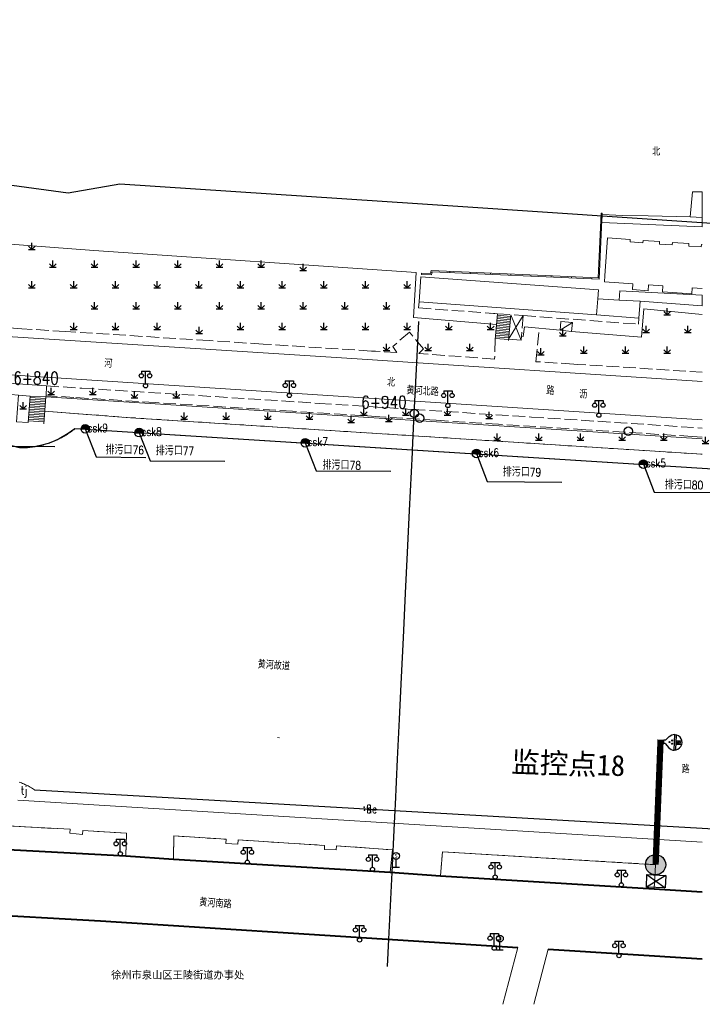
# Model space of a CAD drawing. Extents: x 39527407 to 39530665, y 3786466 to 3790957.
# Tile 68 of 113: x 39527913 to 39528076, y 3790159 to 3790395. Entities that reach past the tile are written whole.
import ezdxf
from ezdxf.enums import TextEntityAlignment as Align

# ---------------------------------------------------------------- set-up
doc = ezdxf.new("R2010")
doc.units = 0
doc.header["$PDSIZE"] = 0.2
doc.linetypes.add('X0', pattern=[4, 3, -1])
doc.linetypes.add('X6', pattern=[2, 1, -1])
doc.layers.get('0').update_dxf_attribs({"linetype": 'CONTINUOUS'})
for name, color, linetype in [('04-安保监控', 4, 'CONTINUOUS'), ('DLSS', 4, 'CONTINUOUS'), ('JCDL_DMX_F', 30, 'CONTINUOUS'), ('JCDL_JMDD_F', 231, 'CONTINUOUS'), ('JCDL_JMDX_F', 231, 'CONTINUOUS'), ('JCDL_JT_ZJ', 100, 'CONTINUOUS'), ('JCDL_JTD_F', 100, 'CONTINUOUS'), ('JCDL_SXX_F', 5, 'CONTINUOUS'), ('JCDL_ZBM', 3, 'CONTINUOUS'), ('JMD', 6, 'CONTINUOUS'), ('SXSS', 5, 'CONTINUOUS'), ('ZBTZ', 3, 'CONTINUOUS'), ('zdh', 7, 'CONTINUOUS'), ('排水孔', 4, 'CONTINUOUS'), ('断面线', 2, 'CONTINUOUS'), ('水面监控', 7, 'CONTINUOUS')]:
    doc.layers.add(name, color=color, linetype=linetype)
for name, color, linetype, lineweight in [('JCDL_JMDX', 1, 'CONTINUOUS', 0), ('JCDL_SXX', 5, 'CONTINUOUS', 0), ('JCDL_ZBX', 3, 'CONTINUOUS', 0), ('JCDL_ZBX_F', 7, 'CONTINUOUS', 0), ('QT_SYT_ZJ', 7, 'CONTINUOUS', 0), ('TEXT1_ZJ', 7, 'CONTINUOUS', 0), ('TEXTL_ZJ', 7, 'CONTINUOUS', 0)]:
    doc.layers.add(name, color=color, linetype=linetype, lineweight=lineweight)
doc.styles.add('HT', font='simhei.ttf')
doc.styles.add('HZ', font='rs', dxfattribs={"width": 0.8, "bigfont": 'hztxt'})
doc.styles.get("Standard").update_dxf_attribs({"font": 'txt', "width": 1.1})
doc.linetypes.add('10422', pattern='A,2,[150,AAA.SHX,S=1,R=0,X=0,Y=1],2,[177,AAA.SHX,S=1,R=0,X=0,Y=0.8],1e-09', length=4)
doc.linetypes.add('X35', pattern='A,2,[150,AAA.SHX,S=1,R=0,X=0,Y=1],2,[177,AAA.SHX,S=1,R=0,X=0,Y=0.8],1e-09', length=4)
doc.linetypes.add('X65', pattern='A,1,[158,symbolx.shx,S=1,R=0,X=0,Y=0],2,[151,symbolx.shx,S=1,R=0,X=0,Y=3],2,[145,symbolx.shx,S=1,R=0,X=0,Y=0],0,[158,symbolx.shx,S=1,R=0,X=0,Y=0],2,[151,symbolx.shx,S=1,R=0,X=0,Y=3],2,[158,symbolx.shx,S=1,R=0,X=0,Y=0],0.5,-0.5,[146,symbolx.shx,S=1,R=0,X=0,Y=0],-0.5,0.5,[151,symbolx.shx,S=1,R=0,X=0,Y=3],1', length=12)
doc.linetypes.add('X67', pattern='A,1,[150,symbolx.shx,S=1,R=0,X=0,Y=1],2,[153,symbolx.shx,S=1,R=0,X=0,Y=0.8],2,[145,symbolx.shx,S=1,R=0,X=0,Y=0],0,[150,symbolx.shx,S=1,R=0,X=0,Y=1],2,[153,symbolx.shx,S=1,R=0,X=0,Y=0.8],2,[150,symbolx.shx,S=1,R=0,X=0,Y=1],0.5,-0.5,[146,symbolx.shx,S=1,R=0,X=0,Y=0],-0.5,0.5,[153,symbolx.shx,S=1,R=0,X=0,Y=0.8],1', length=12)

# ---------------------------------------------------------------- blocks, each defined once
blk = doc.blocks.new('3816000')
at = {"color": 0}
blk.add_line((0, 0), (0, 2), dxfattribs=at)
at = {"color": 0, "flags": 128}
blk.add_lwpolyline([(0.8, 0), (-0.8, 0)], dxfattribs=at)
at = {"color": 0, "linetype": 'Continuous'}
blk.add_circle((0, 2.8), 0.8, dxfattribs=at)
at = {"color": 0, "insert": (0, 2.8), "char_height": 1, "attachment_point": 5}
blk.add_mtext('S', dxfattribs=at)
blk = doc.blocks.new('3521000')
at = {"color": 0}
for p, q in [((-1, 3.5), (1, 3.5)), ((0, 0.5), (0, 3.5))]:
    blk.add_line(p, q, dxfattribs=at)
at = {"color": 0, "linetype": 'Continuous', "flags": 128}
for points in [[(-1, 3.5), (-1, 2.9)], [(1, 3.5), (1, 2.9)]]:
    blk.add_lwpolyline(points, dxfattribs=at)
at = {"color": 0}
for centre in [(-1, 2.4), (1, 2.4), (0, 0)]:
    blk.add_circle(centre, 0.5, dxfattribs=at)
blk = doc.blocks.new('5820000')
at = {"color": 0, "linetype": 'Continuous'}
blk.add_circle((0, 0), 1, dxfattribs=at)
blk = doc.blocks.new('9530003')
at = {"color": 0}
for p, q in [((-0.8, 0), (0.8, 0)), ((0, 0), (0, 1.6))]:
    blk.add_line(p, q, dxfattribs=at)
at = {"color": 0, "linetype": 'Continuous'}
for points in [[(0, 0), (-0.8, 0.8)], [(0, 0), (0.8, 0.8)]]:
    blk.add_lwpolyline(points, dxfattribs=at)
blk = doc.blocks.new('A$C645879D4')
at = {"layer": '04-安保监控'}
h = blk.add_hatch(color=256, dxfattribs=at)
edge = h.paths.add_edge_path()
edge.add_arc((404, 404), 404, 0, 360)
blk.add_circle((404, 404), 404, dxfattribs=at)
blk = doc.blocks.new('A$C2CD672AE')
at = {"layer": '04-安保监控', "color": 6}
for p, q in [((0.34, 5.24), (0.1, 4.53)), ((1.14, 6.57), (0.34, 5.24)), ((3.16, 8.38), (1.14, 6.57)), ((3.16, 8.38), (3.16, 9.15)), ((3.16, 9.15), (4.84, 9.15)), ((4.84, 8.38), (4.84, 9.15)), ((4.84, 8.38), (6.85, 6.57)), ((6.85, 6.57), (7.66, 5.24)), ((7.66, 5.24), (7.9, 4.53)), ((0.1, 4.53), (0, 3.79)), ((0, 3.79), (8, 3.79)), ((0.31, 2.95), (7.69, 2.95)), ((3.16, 2.95), (3.16, 0.09)), ((4.84, 2.95), (4.84, 0.09)), ((7.9, 4.53), (8, 3.79))]:
    blk.add_line(p, q, dxfattribs=at)
for centre, major_axis, start_param, end_param in [((3.26, 4.93), (0.188, 0.188), 6.28318530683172, 12.5663706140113), ((4.02, 6.27), (0.188, 0.188), 3.141593, 9.424778), ((4.85, 4.94), (0.188, 0.188), 3.141593, 9.424778), ((4, 3.79), (2.68, 2.68), 2.356194, 5.497787), ((4, 1.71), (0.595, 0.595), 5.497787, 11.780972), ((4, 1.71), (0.161, 0.161), 5.497787, 11.780972)]:
    blk.add_ellipse(centre, major_axis=major_axis, ratio=1, start_param=start_param, end_param=end_param, dxfattribs=at)
for points in [[(3.03, 5.07), (3.49, 5.07), (2.99, 4.93), (3.52, 4.93)], [(3.03, 4.8), (3.49, 4.8), (2.99, 4.93), (3.52, 4.93)], [(3.12, 5.16), (3.39, 5.16), (3.03, 5.07), (3.49, 5.07)], [(3.26, 5.2), (3.26, 5.2), (3.12, 5.16), (3.39, 5.16)], [(3.79, 6.4), (4.25, 6.4), (3.76, 6.27), (4.29, 6.27)], [(3.79, 6.13), (4.25, 6.14), (3.76, 6.27), (4.29, 6.27)], [(3.89, 6.5), (4.16, 6.5), (3.79, 6.4), (4.25, 6.4)], [(3.89, 6.04), (4.16, 6.04), (3.79, 6.13), (4.25, 6.14)], [(4.02, 6.53), (4.02, 6.53), (3.89, 6.5), (4.16, 6.5)], [(4.02, 6), (4.02, 6), (3.89, 6.04), (4.16, 6.04)], [(4.62, 5.07), (5.08, 5.07), (4.59, 4.94), (5.12, 4.94)], [(4.62, 4.8), (5.09, 4.81), (4.59, 4.94), (5.12, 4.94)], [(4.72, 5.17), (4.99, 5.17), (4.62, 5.07), (5.08, 5.07)], [(4.85, 5.2), (4.85, 5.2), (4.72, 5.17), (4.99, 5.17)], [(3.12, 4.7), (3.39, 4.7), (3.03, 4.8), (3.49, 4.8)], [(3.26, 4.67), (3.26, 4.67), (3.12, 4.7), (3.39, 4.7)], [(4.72, 4.71), (4.99, 4.71), (4.62, 4.8), (5.09, 4.81)], [(4.86, 4.67), (4.86, 4.67), (4.72, 4.71), (4.99, 4.71)]]:
    blk.add_solid(points, dxfattribs=at)
blk = doc.blocks.new('A$C30C14BCC')
at = {"layer": '04-安保监控', "color": 2}
for p, q in [((0, 600), (400, 0)), ((0, 0), (400, 600))]:
    blk.add_line(p, q, dxfattribs=at)
at = {"layer": '04-安保监控', "color": 2, "ltscale": 12}
blk.add_lwpolyline([(0, 600), (400, 600), (400, 0), (0, 0)], close=True, dxfattribs=at)

msp = doc.modelspace()

# ---------------------------------------------------------------- hatches: boundary and pattern name
at = {"layer": '排水孔', "linetype": 'Continuous'}
h = msp.add_hatch(color=256, dxfattribs=at)
edge = h.paths.add_edge_path()
edge.add_arc((39527928.27647, 3790297.36741), 1, 0, 180)
edge.add_line((39527927.27647, 3790297.36741), (39527928.27647, 3790297.36741))
edge.add_line((39527928.27647, 3790297.36741), (39527929.27647, 3790297.36741))
h = msp.add_hatch(color=256, dxfattribs=at)
edge = h.paths.add_edge_path()
edge.add_arc((39527941.20647, 3790296.45841), 1, 0, 180)
edge.add_line((39527940.20647, 3790296.45841), (39527941.20647, 3790296.45841))
edge.add_line((39527941.20647, 3790296.45841), (39527942.20647, 3790296.45841))
h = msp.add_hatch(color=256, dxfattribs=at)
edge = h.paths.add_edge_path()
edge.add_arc((39527981.02647, 3790294.03541), 1, 0, 180)
edge.add_line((39527980.02647, 3790294.03541), (39527981.02647, 3790294.03541))
edge.add_line((39527981.02647, 3790294.03541), (39527982.02647, 3790294.03541))
h = msp.add_hatch(color=256, dxfattribs=at)
edge = h.paths.add_edge_path()
edge.add_arc((39528022.06647, 3790291.47141), 1, 0, 180)
edge.add_line((39528021.06647, 3790291.47141), (39528022.06647, 3790291.47141))
edge.add_line((39528022.06647, 3790291.47141), (39528023.06647, 3790291.47141))
h = msp.add_hatch(color=256, dxfattribs=at)
edge = h.paths.add_edge_path()
edge.add_arc((39528062.09647, 3790288.92441), 1, 0, 180)
edge.add_line((39528061.09647, 3790288.92441), (39528062.09647, 3790288.92441))
edge.add_line((39528062.09647, 3790288.92441), (39528063.09647, 3790288.92441))

# ---------------------------------------------------------------- linework, layer by layer
for p, q in [((39527927.27647, 3790297.36741, 36.251), (39527929.27647, 3790297.36741, 36.251)), ((39527940.20647, 3790296.45841, 36.27), (39527942.20647, 3790296.45841, 36.27)), ((39527980.02647, 3790294.03541, 36.28), (39527982.02647, 3790294.03541, 36.28)), ((39528021.06647, 3790291.47141, 36.237), (39528023.06647, 3790291.47141, 36.237)), ((39528061.09647, 3790288.92441, 36.313), (39528063.09647, 3790288.92441, 36.313))]:
    msp.add_line(p, q)
at = {"linetype": 'Continuous'}
for p, q in [((39527928.27647, 3790297.36741, -2.089), (39527930.89481, 3790290.6651, -38.651)), ((39527941.20647, 3790296.45841, -2.07), (39527943.82481, 3790289.7561, -38.632)), ((39527903.08481, 3790293.2801, -38.616), (39527920.97152, 3790293.15981, -38.616)), ((39527981.02647, 3790294.03541, -2.06), (39527983.64481, 3790287.3331, -38.622)), ((39527930.89481, 3790290.6651, -38.651), (39527942.77554, 3790290.56543, -38.651)), ((39528022.06647, 3790291.47141, -2.103), (39528024.68481, 3790284.7691, -38.665)), ((39527943.82481, 3790289.7561, -38.632), (39527961.71152, 3790289.63581, -38.632)), ((39528062.09647, 3790288.92441, -2.027), (39528064.71481, 3790282.2221, -38.589)), ((39527983.64481, 3790287.3331, -38.622), (39528001.53152, 3790287.21281, -38.622)), ((39528024.68481, 3790284.7691, -38.665), (39528042.57152, 3790284.64881, -38.665)), ((39528064.71481, 3790282.2221, -38.589), (39528082.60152, 3790282.10181, -38.589))]:
    msp.add_line(p, q, dxfattribs=at)
at = {"linetype": 'Continuous', "elevation": -38.58, "flags": 128}
msp.add_lwpolyline([(39527657.94774, 3790395.45066), (39527684.79977, 3790389.05751), (39527700.42524, 3790389.70759), (39527739.81847, 3790381.34835), (39527816.56814, 3790368.6085), (39527924.14886, 3790353.93422), (39527936.60462, 3790356.12227), (39528017.62896, 3790350.73968), (39528097.60104, 3790345.37362), (39528137.51912, 3790342.73774), (39528217.67261, 3790337.49881), (39528257.88209, 3790334.7357), (39528297.98629, 3790331.77366), (39528331.06877, 3790327.85756), (39528338.47458, 3790328.55776), (39528418.28099, 3790320.9728), (39528470.54436, 3790312.61044)], dxfattribs=at)
at = {"flags": 128}
for points, elevation in [([(39527929.27647, 3790297.36741, 1), (39527927.27647, 3790297.36741), (39527928.27647, 3790297.36741)], -2.089), ([(39527942.20647, 3790296.45841, 1), (39527940.20647, 3790296.45841), (39527941.20647, 3790296.45841)], -2.07), ([(39527982.02647, 3790294.03541, 1), (39527980.02647, 3790294.03541), (39527981.02647, 3790294.03541)], -2.06), ([(39528023.06647, 3790291.47141, 1), (39528021.06647, 3790291.47141), (39528022.06647, 3790291.47141)], -2.103), ([(39528063.09647, 3790288.92441, 1), (39528061.09647, 3790288.92441), (39528062.09647, 3790288.92441)], -2.027)]:
    msp.add_lwpolyline(points, format="xyb", close=True, dxfattribs=dict(at, elevation=elevation))
at = {"layer": 'DLSS', "linetype": 'Continuous', "lineweight": 20, "elevation": -38.58}
for points in [[(39527847.19246, 3790325.79041), (39527889.19147, 3790321.1444), (39527904.48946, 3790319.85341), (39527993.50347, 3790314.13741), (39528076.23647, 3790308.772)], [(39528076.23647, 3790299.59059), (39527937.30547, 3790308.56541), (39527896.54546, 3790311.19941), (39527837.99447, 3790317.61942), (39527826.23647, 3790319.18819)], [(39528028.37346, 3790159.48541), (39528031.96446, 3790173.10841)], [(39528035.81252, 3790159.48134), (39528039.25147, 3790172.72141)]]:
    msp.add_lwpolyline(points, dxfattribs=at)
at = {"layer": 'DLSS', "linetype": 'X6', "lineweight": 0, "elevation": -38.58}
msp.add_lwpolyline([(39527918.54868, 3790301.62491), (39527935.33969, 3790300.34736), (39527951.34078, 3790299.27883), (39527970.26836, 3790298.06969), (39527996.16927, 3790296.41509), (39528022.07017, 3790294.76048), (39528041.99395, 3790293.48771), (39528067.89485, 3790291.8331), (39528076.23647, 3790291.30022)], dxfattribs=at)
at = {"layer": 'DLSS', "linetype": 'Continuous', "lineweight": 40, "elevation": -38.58}
for points in [[(39527826.23647, 3790202.0584), (39527826.75947, 3790202.00841), (39527866.86646, 3790199.2024), (39527878.43146, 3790198.2564), (39527938.00847, 3790195.06641), (39527949.40647, 3790194.25741), (39528001.39246, 3790191.13541), (39528013.43647, 3790190.30441), (39528064.68647, 3790187.19141), (39528076.23647, 3790186.44819)], [(39527900.76847, 3790181.20541), (39527931.91746, 3790179.47841), (39528031.96446, 3790173.10841)], [(39528039.25147, 3790172.72141), (39528076.23647, 3790170.37703)]]:
    msp.add_lwpolyline(points, dxfattribs=at)
at = {"layer": 'JCDL_DMX_F', "color": 3, "linetype": 'X35', "lineweight": 0, "elevation": -38.58}
for points in [[(39528026.89434, 3790322.37115), (39528007.01547, 3790324.09242), (39528007.64147, 3790334.84441), (39527930.34546, 3790340.13941), (39527908.18347, 3790341.83541), (39527849.43647, 3790347.04641), (39527848.87937, 3790338.74263), (39527847.10356, 3790325.80024)], [(39528076.23647, 3790324.76228), (39528062.24446, 3790326.14341), (39528061.67646, 3790319.37842), (39528044.85147, 3790320.76041), (39528042.11847, 3790321.00941), (39528033.58047, 3790321.8284), (39528033.31746, 3790319.5314), (39528032.88465, 3790319.56673)], [(39527918.81747, 3790305.03141), (39528076.23647, 3790294.99123)], [(39527918.54868, 3790301.62491), (39527939.13746, 3790300.0584), (39528076.23647, 3790291.30022)]]:
    msp.add_lwpolyline(points, dxfattribs=at)
at = {"layer": 'JCDL_JMDX', "color": 6, "linetype": 'Continuous', "lineweight": 0, "elevation": -38.58}
for points in [[(39528051.98187, 3790349.11994), (39528051.75871, 3790344.00831), (39528051.30274, 3790333.56447), (39528011.22046, 3790335.3144), (39528011.07246, 3790334.6004), (39528008.91447, 3790334.66441)], [(39528030.15888, 3790323.15426), (39528026.98247, 3790323.42091)], [(39528030.19234, 3790323.55286), (39528027.01593, 3790323.8195)], [(39528030.2258, 3790323.95146), (39528027.04939, 3790324.2181)], [(39528030.25926, 3790324.35005), (39528027.08286, 3790324.6167)], [(39528029.9581, 3790320.76267), (39528026.7817, 3790321.02932)], [(39528029.99157, 3790321.16127), (39528026.81516, 3790321.42792)], [(39528030.02503, 3790321.55987), (39528026.84862, 3790321.82651)], [(39528030.05849, 3790321.95847), (39528026.88208, 3790322.22511)], [(39528030.09195, 3790322.35706), (39528026.91555, 3790322.62371)], [(39528030.12541, 3790322.75566), (39528026.94901, 3790323.02231)], [(39528042.11847, 3790321.00941), (39528045.07147, 3790322.89741)], [(39528029.79079, 3790318.76968), (39528026.61439, 3790319.03633)], [(39528029.82426, 3790319.16828), (39528026.64785, 3790319.43493)], [(39528029.85772, 3790319.56688), (39528026.68131, 3790319.83353)], [(39528029.89118, 3790319.96548), (39528026.71477, 3790320.23212)], [(39528029.92464, 3790320.36407), (39528026.74824, 3790320.63072)], [(39527918.75454, 3790304.23389), (39527915.04223, 3790304.52679)], [(39527918.78601, 3790304.63265), (39527915.0737, 3790304.92555)], [(39527918.56576, 3790301.84132), (39527914.85345, 3790302.13422)], [(39527918.59723, 3790302.24008), (39527914.88492, 3790302.53298)], [(39527918.62869, 3790302.63885), (39527914.91638, 3790302.93174)], [(39527918.66015, 3790303.03761), (39527914.94785, 3790303.3305)], [(39527918.69162, 3790303.43637), (39527914.97931, 3790303.72927)], [(39527918.72308, 3790303.83513), (39527915.01077, 3790304.12803)], [(39527918.40844, 3790299.84752), (39527914.69614, 3790300.14042)], [(39527918.43991, 3790300.24628), (39527914.7276, 3790300.53918)], [(39527918.47137, 3790300.64504), (39527914.75906, 3790300.93794)], [(39527918.50283, 3790301.0438), (39527914.79053, 3790301.3367)], [(39527918.5343, 3790301.44256), (39527914.82199, 3790301.73546)], [(39527918.34552, 3790299.05), (39527914.63321, 3790299.3429)], [(39527918.37698, 3790299.44876), (39527914.66467, 3790299.74166)]]:
    msp.add_lwpolyline(points, dxfattribs=at)
at = {"layer": 'JCDL_JMDX', "color": 6, "linetype": 'X0', "lineweight": 0, "elevation": -38.58}
for points in [[(39528008.31091, 3790327.83092), (39528008.2038, 3790326.38516), (39528027.11371, 3790324.98418), (39528033.28935, 3790324.52664), (39528060.92262, 3790322.47937), (39528061.02972, 3790323.92515)], [(39528026.46679, 3790325.0321), (39528025.46952, 3790325.10599)]]:
    msp.add_lwpolyline(points, dxfattribs=at)
at = {"layer": 'JCDL_JMDX', "color": 6, "linetype": 'X67', "lineweight": 0, "elevation": -38.58}
msp.add_lwpolyline([(39527912.51972, 3790292.84843), (39527912.80694, 3790292.80552), (39527913.12507, 3790292.80878), (39527913.44311, 3790292.81729), (39527913.76098, 3790292.83065), (39527914.07862, 3790292.84883), (39527914.39594, 3790292.87186), (39527914.71287, 3790292.8997), (39527915.02934, 3790292.93237), (39527915.34528, 3790292.96985), (39527915.66061, 3790293.01214), (39527915.97526, 3790293.05922), (39527916.28915, 3790293.11108), (39527916.60222, 3790293.16772), (39527916.9144, 3790293.22911), (39527917.2256, 3790293.29525), (39527917.53576, 3790293.36612), (39527917.84481, 3790293.4417), (39527918.15266, 3790293.52197), (39527918.45927, 3790293.60693), (39527918.76454, 3790293.69653), (39527919.05647, 3790293.7874), (39527919.06841, 3790293.79078), (39527919.37082, 3790293.88964), (39527919.67168, 3790293.99309), (39527919.97094, 3790294.1011), (39527920.26851, 3790294.21366), (39527920.56434, 3790294.33074), (39527920.85835, 3790294.4523), (39527921.15048, 3790294.57833), (39527921.44066, 3790294.70878), (39527921.72882, 3790294.84364), (39527922.01489, 3790294.98287), (39527922.29881, 3790295.12644), (39527922.58051, 3790295.27431), (39527922.85992, 3790295.42645), (39527923.13699, 3790295.58283), (39527923.41165, 3790295.74341), (39527923.68383, 3790295.90814), (39527923.95347, 3790296.07701), (39527924.22051, 3790296.24995), (39527924.48489, 3790296.42694), (39527924.74655, 3790296.60794), (39527925.00541, 3790296.79289), (39527925.26144, 3790296.98177), (39527925.51455, 3790297.17452), (39527925.76446, 3790297.37141), (39528076.23647, 3790287.85762)], dxfattribs=at)
at = {"layer": 'JCDL_JMDX_F', "linetype": 'Continuous', "lineweight": 0, "elevation": -38.58}
for points in [[(39528052.23165, 3790349.10937), (39528052.00847, 3790343.9974), (39528051.54159, 3790333.3038), (39528011.42208, 3790335.05536), (39528011.27469, 3790334.34429), (39528008.90706, 3790334.41452)], [(39528052.23165, 3790349.10937), (39528051.98187, 3790349.11994)], [(39528051.87283, 3790346.62232), (39528052.12259, 3790346.61141)], [(39528051.66038, 3790341.75615), (39528051.91014, 3790341.74524)], [(39528051.44792, 3790336.88998), (39528051.69769, 3790336.87907)], [(39528008.90706, 3790334.41452), (39528008.91447, 3790334.66441)], [(39528011.14168, 3790334.93436), (39528011.38648, 3790334.88362)], [(39528015.69888, 3790335.11888), (39528015.68798, 3790334.86912)], [(39528020.56505, 3790334.90643), (39528020.55415, 3790334.65667)], [(39528025.43122, 3790334.69398), (39528025.42032, 3790334.44422)], [(39528030.29739, 3790334.48153), (39528030.28649, 3790334.23177)], [(39528035.16356, 3790334.26908), (39528035.15266, 3790334.01932)], [(39528040.02973, 3790334.05663), (39528040.01883, 3790333.80687)], [(39528044.8959, 3790333.84418), (39528044.885, 3790333.59442)], [(39528049.76207, 3790333.63173), (39528049.75117, 3790333.38197)], [(39528027.11371, 3790324.98418), (39528026.59606, 3790318.81805)], [(39528030.29272, 3790324.74865), (39528029.77247, 3790318.55141)], [(39528029.80256, 3790318.90992), (39528033.28935, 3790324.52664)], [(39528030.29272, 3790324.74865), (39528032.81046, 3790318.65741)], [(39527915.09846, 3790305.23941), (39527914.59916, 3790298.91131)], [(39527918.81747, 3790305.03141), (39527918.31146, 3790298.61841)]]:
    msp.add_lwpolyline(points, dxfattribs=at)
at = {"layer": 'JCDL_JMDX_F', "linetype": 'X0', "lineweight": 0, "elevation": -38.58}
for points in [[(39528033.28935, 3790324.52664), (39528032.81046, 3790318.65741)], [(39528029.80256, 3790318.90992), (39528032.81046, 3790318.65741)]]:
    msp.add_lwpolyline(points, dxfattribs=at)
at = {"layer": 'JCDL_SXX', "linetype": 'X65', "lineweight": 0, "elevation": -38.58}
msp.add_lwpolyline([(39527912.42357, 3790212.74804), (39527912.70032, 3790212.64688), (39527912.97531, 3790212.54101), (39527913.24845, 3790212.43047), (39527913.51966, 3790212.31527), (39527913.78887, 3790212.19547), (39527914.05599, 3790212.07108), (39527914.32095, 3790211.94215), (39527914.58367, 3790211.80871), (39527914.84407, 3790211.67081), (39527915.10208, 3790211.52848), (39527915.35763, 3790211.38177), (39527915.61063, 3790211.23072), (39527915.86101, 3790211.07537), (39527916.10847, 3790210.91541), (39528076.23647, 3790201.65872)], dxfattribs=at)
at = {"layer": 'JCDL_SXX', "linetype": 'Continuous', "lineweight": 0, "elevation": -38.58}
msp.add_lwpolyline([(39527912.14946, 3790208.4284), (39528076.23647, 3790198.35725)], dxfattribs=at)
at = {"layer": 'JCDL_SXX_F', "color": 142, "linetype": 'Continuous', "lineweight": 0, "true_color": 0x00a0e9, "elevation": -38.58}
msp.add_lwpolyline([(39527974.83969, 3790223.3663), (39527974.34311, 3790223.42472)], dxfattribs=at)
at = {"layer": 'JCDL_SXX_F', "linetype": 'Continuous', "lineweight": 0, "elevation": -38.58}
msp.add_lwpolyline([(39527912.14946, 3790208.4284), (39528076.23647, 3790198.35725)], dxfattribs=at)
at = {"layer": 'JCDL_ZBM', "linetype": 'Continuous', "lineweight": 0, "elevation": -38.58}
for points in [[(39527878.43146, 3790198.2564), (39527878.53847, 3790203.81141), (39527900.28346, 3790202.78041), (39527900.36847, 3790201.81841), (39527903.34047, 3790201.63341), (39527903.25546, 3790202.59541), (39527924.70266, 3790201.42698), (39527924.60947, 3790200.48941), (39527927.60749, 3790200.1914), (39527927.71647, 3790201.1274), (39527938.18047, 3790200.5124), (39527938.00847, 3790195.06641), (39527878.43146, 3790198.2564)], [(39527949.40647, 3790194.25741), (39527949.52747, 3790199.84841), (39527962.05946, 3790199.02941), (39527962.00673, 3790198.01328), (39527964.89775, 3790197.86327), (39527964.95047, 3790198.87941), (39527985.68188, 3790197.57732), (39527985.64747, 3790196.57741), (39527988.4655, 3790196.48041), (39527988.49991, 3790197.48031), (39528001.91146, 3790196.47841), (39528001.39246, 3790191.13541), (39527949.40647, 3790194.25741)], [(39528013.43647, 3790190.30441), (39528013.92947, 3790196.04641), (39528065.03581, 3790192.94211), (39528064.68647, 3790187.19141), (39528013.43647, 3790190.30441)]]:
    msp.add_lwpolyline(points, dxfattribs=at)
at = {"layer": 'JCDL_ZBX', "color": 114, "linetype": 'Continuous', "lineweight": 0, "true_color": 0x009944, "elevation": -38.58}
msp.add_lwpolyline([(39527912.27446, 3790305.44241), (39527915.09846, 3790305.23941), (39527914.58947, 3790298.9144), (39527911.76147, 3790299.1014), (39527912.27446, 3790305.44241)], dxfattribs=at)
at = {"layer": 'JCDL_ZBX_F', "color": 114, "linetype": 'X0', "lineweight": 0, "true_color": 0x009944, "elevation": -38.58}
for points in [[(39528026.59606, 3790318.81805), (39528026.43146, 3790314.11741), (39528008.23346, 3790315.45241), (39528009.41846, 3790316.54341), (39528005.99246, 3790320.5724), (39528001.99647, 3790317.1274), (39528002.97227, 3790315.72383), (39527997.87884, 3790315.9866), (39527997.72747, 3790315.99441), (39527996.88076, 3790316.04844), (39527970.93354, 3790317.70425), (39527957.95993, 3790318.53216), (39527949.97617, 3790319.04164), (39527923.52996, 3790320.72929), (39527913.05128, 3790321.39798), (39527904.0764, 3790322.06778)], [(39528076.23647, 3790310.96926), (39528046.42388, 3790312.8505), (39528045.42587, 3790312.91347), (39528036.33046, 3790313.48741), (39528037.0982, 3790321.49098)], [(39527918.97746, 3790307.67441), (39527927.46092, 3790307.14445), (39527951.41308, 3790305.62991), (39527984.34475, 3790303.50742), (39528006.79816, 3790302.06027), (39528035.23915, 3790300.22722), (39528076.23647, 3790297.58489)], [(39528076.23647, 3790295.41627), (39528073.76801, 3790295.57205), (39528061.79183, 3790296.32784), (39528048.31863, 3790297.1781), (39528027.36033, 3790298.50073), (39528012.39011, 3790299.44546), (39527998.91691, 3790300.29572), (39527977.9586, 3790301.61835), (39527945.02412, 3790303.69677), (39527925.56283, 3790304.92492), (39527918.94746, 3790305.3424)], [(39527938.00847, 3790195.06641), (39527938.18047, 3790200.5124), (39527927.71647, 3790201.1274), (39527927.60749, 3790200.1914), (39527924.60947, 3790200.48941), (39527924.70266, 3790201.42698), (39527903.25546, 3790202.59541), (39527903.34047, 3790201.63341), (39527900.36847, 3790201.81841), (39527900.28346, 3790202.78041), (39527878.53847, 3790203.81141), (39527878.43146, 3790198.2564)], [(39527949.40647, 3790194.25741), (39527949.52747, 3790199.84841), (39527962.05946, 3790199.02941), (39527962.00673, 3790198.01328), (39527964.89775, 3790197.86327), (39527964.95047, 3790198.87941), (39527985.68188, 3790197.57732), (39527985.64747, 3790196.57741), (39527988.4655, 3790196.48041), (39527988.49991, 3790197.48031), (39528001.91146, 3790196.47841), (39528001.39246, 3790191.13541)], [(39528013.43647, 3790190.30441), (39528013.92947, 3790196.04641), (39528065.03581, 3790192.94211), (39528064.68647, 3790187.19141)]]:
    msp.add_lwpolyline(points, dxfattribs=at)
at = {"layer": 'JMD', "color": 6, "linetype": 'Continuous', "lineweight": 0, "elevation": -38.58}
for points in [[(39528076.23647, 3790354.19679), (39528076.23647, 3790348.08156), (39528073.28746, 3790348.19341), (39528073.89976, 3790354.23188), (39528076.23647, 3790354.19679)], [(39528076.23647, 3790348.08156), (39528076.23647, 3790345.80702), (39528052.13341, 3790346.85933), (39528052.21503, 3790348.72863), (39528057.14743, 3790348.51327), (39528063.22046, 3790348.44841), (39528073.28746, 3790348.19341), (39528076.23647, 3790348.08156)], [(39528076.23647, 3790330.99426), (39528073.787, 3790331.16724), (39528073.68346, 3790329.71941), (39528066.68247, 3790330.24641), (39528066.78367, 3790331.66182), (39528063.37146, 3790331.90279), (39528063.26846, 3790330.46242), (39528059.49846, 3790330.75141), (39528059.59983, 3790332.16915), (39528056.18347, 3790332.41041), (39528052.75015, 3790332.6559), (39528052.85224, 3790334.08387), (39528053.50246, 3790343.17741), (39528058.96446, 3790342.7984), (39528058.92115, 3790342.1827)], [(39528058.92115, 3790342.1827), (39528061.97358, 3790341.96798), (39528062.01547, 3790342.56342), (39528065.98747, 3790342.3124), (39528065.9436, 3790341.68872), (39528069.00447, 3790341.4734), (39528069.05746, 3790342.07441), (39528072.98147, 3790341.80741), (39528072.98147, 3790341.18641), (39528075.98614, 3790340.98229), (39528076.0321, 3790341.56815), (39528076.23647, 3790341.55471)], [(39528051.15284, 3790328.55044), (39528050.83546, 3790324.68041), (39528008.31091, 3790327.83092), (39528008.75747, 3790333.8584), (39528051.32949, 3790330.70441), (39528051.15284, 3790328.55044)], [(39528061.32846, 3790327.9574), (39528061.02972, 3790323.92515), (39528050.83546, 3790324.68041), (39528051.15284, 3790328.55044), (39528056.32575, 3790328.24896), (39528061.32846, 3790327.9574)], [(39528076.23647, 3790329.42066), (39528076.23647, 3790326.84411), (39528061.32846, 3790327.9574), (39528056.32575, 3790328.24896), (39528056.42492, 3790330.4317), (39528076.23647, 3790329.42066)], [(39528045.07147, 3790322.89741), (39528044.85147, 3790320.76041), (39528042.11847, 3790321.00941), (39528042.33847, 3790323.14642), (39528045.07147, 3790322.89741)], [(39527918.97746, 3790307.67441), (39527918.94746, 3790305.3424), (39527918.81747, 3790305.03141), (39527915.09846, 3790305.23941), (39527912.27446, 3790305.44241), (39527908.58947, 3790305.81942), (39527908.61347, 3790306.20741), (39527908.77947, 3790308.40141), (39527918.97746, 3790307.67441)]]:
    msp.add_lwpolyline(points, dxfattribs=at)
at = {"layer": 'SXSS', "linetype": '10422', "flags": 128}
for points in [[(39528479.81327, 3790258.95572), (39528462.85647, 3790259.85041), (39528405.76647, 3790264.98963), (39528332.95446, 3790271.52141), (39528326.23647, 3790271.9497), (39528215.45147, 3790279.82241), (39528208.38646, 3790280.05441), (39528207.83491, 3790279.93889), (39528205.9448, 3790279.37944), (39528204.39109, 3790278.71493), (39528203.15686, 3790278.03645), (39528202.21625, 3790277.41588), (39528200.57443, 3790276.65618), (39528199.10032, 3790276.30795), (39528197.09013, 3790276.12357), (39528194.57839, 3790276.34816), (39528193.1107, 3790276.72254), (39528191.69862, 3790277.27054), (39528189.93756, 3790278.25722), (39528188.28533, 3790279.19766), (39528185.85792, 3790280.23287), (39528184.28359, 3790280.72346), (39528182.9992, 3790281.0271), (39528182.35047, 3790281.14842), (39528140.33525, 3790283.80488), (39528076.23647, 3790287.85762), (39528006.75425, 3790292.25072), (39527925.78762, 3790297.36995), (39527924.22051, 3790296.24995), (39527922.01489, 3790294.98287), (39527920.85835, 3790294.4523), (39527919.37082, 3790293.88964), (39527917.53576, 3790293.36612), (39527915.66061, 3790293.01214), (39527913.7513, 3790292.81521), (39527912.23332, 3790292.89654), (39527908.88517, 3790293.84227), (39527907.29907, 3790294.56202), (39527903.71761, 3790297.02181), (39527902.67471, 3790298.03161), (39527901.19246, 3790299.81841), (39527879.11146, 3790302.0134), (39527826.23647, 3790308.18375), (39527743.28546, 3790321.2394), (39527721.92646, 3790325.4434), (39527683.07147, 3790333.85041), (39527677.67347, 3790334.3444), (39527668.08746, 3790334.29541), (39527660.91146, 3790335.6004), (39527659.37346, 3790328.9684), (39527651.55547, 3790330.69042), (39527650.06747, 3790324.06741), (39527642.18925, 3790325.77786)], [(39527916.10847, 3790210.91541), (39528076.23647, 3790201.65872), (39528185.61747, 3790195.1704)]]:
    msp.add_lwpolyline(points, dxfattribs=at)
at = {"layer": 'zdh', "color": 1}
for p in [(39527928.27947, 3790297.36741, -2.089), (39527941.20847, 3790296.45841, -2.07), (39527981.03047, 3790294.03541, -2.06), (39528022.06247, 3790291.47141, -2.103), (39528062.09447, 3790288.92441, -2.027)]:
    msp.add_point(p, dxfattribs=at)
at = {"layer": 'zdh'}
for p in [(39527995.16047, 3790206.73041, -3.155), (39527995.21247, 3790206.00041, -2.028)]:
    msp.add_point(p, dxfattribs=at)
at = {"layer": '排水孔'}
for centre in [(39527928.27647, 3790297.36741, 36.251), (39527941.20647, 3790296.45841, 36.27), (39527981.02647, 3790294.03541, 36.28), (39528022.06647, 3790291.47141, 36.237), (39528062.09647, 3790288.92441, 36.313)]:
    msp.add_circle(centre, 1, dxfattribs=at)
at = {"layer": '断面线', "color": 1, "elevation": -38.58, "flags": 128}
msp.add_lwpolyline([(39528000.7688, 3790168.54328), (39528001.0848, 3790175.07452), (39528001.47363, 3790183.11079), (39528001.86033, 3790191.10313), (39528002.43049, 3790202.88723), (39528002.57708, 3790205.91683), (39528002.64681, 3790207.35798), (39528003.17194, 3790218.21139), (39528003.63485, 3790227.77886), (39528004.12292, 3790237.86637), (39528004.58029, 3790247.3193), (39528005.09855, 3790258.03058), (39528005.5678, 3790267.72908), (39528006.05576, 3790277.81435), (39528006.72976, 3790291.74439), (39528006.75425, 3790292.25072), (39528006.92251, 3790295.72815), (39528007.18193, 3790301.08987), (39528007.32477, 3790304.04223), (39528007.76846, 3790313.2123), (39528008.24895, 3790323.14314)], dxfattribs=at)
at = {"layer": '断面线'}
msp.add_circle((39528007.18193, 3790301.08987, -38.58), 1, dxfattribs=at)
at = {"layer": '水面监控', "color": 6, "const_width": 1.5, "elevation": -38.58}
msp.add_lwpolyline([(39528066.22972, 3790222.91835), (39528065.03581, 3790192.94211)], dxfattribs=at)

# ---------------------------------------------------------------- block references
at = {"layer": 'JCDL_JMDD_F'}
for p in [(39527942.74447, 3790307.70941, -38.58), (39527977.22946, 3790305.39741, -38.58), (39528015.23647, 3790302.98141, -38.58), (39528051.43146, 3790300.66242, -38.58), (39527936.68447, 3790195.55041, -38.58), (39527967.15147, 3790193.53542, -38.58), (39527997.15846, 3790191.8244, -38.58), (39528026.56746, 3790189.98141, -38.58), (39528056.83346, 3790188.10841, -38.58), (39527994.05847, 3790174.89841, -38.58), (39528026.34746, 3790172.9254, -38.58), (39528056.24347, 3790171.13041, -38.58)]:
    msp.add_blockref('3521000', p, dxfattribs=at)
at = {"layer": 'JCDL_JTD_F'}
for p in [(39528008.45946, 3790299.95441, -38.58), (39528058.50046, 3790296.83741, -38.58)]:
    msp.add_blockref('5820000', p, dxfattribs=at)
at = {"layer": 'JCDL_JTD_F', "color": 250}
for p in [(39528002.80595, 3790192.24074, -38.58), (39528027.71855, 3790172.42682, -38.58)]:
    msp.add_blockref('3816000', p, dxfattribs=at)
at = {"layer": 'ZBTZ'}
for p in [(39527915.50467, 3790340.36661, -38.58), (39527920.50392, 3790336.16736, -38.58), (39527930.50242, 3790336.16736, -38.58), (39527940.50092, 3790336.16736, -38.58), (39527950.49937, 3790336.16741, -38.58), (39527960.49787, 3790336.16741, -38.58), (39527970.49637, 3790336.16741, -38.58), (39527980.49487, 3790335.36741, -38.58), (39527915.50467, 3790331.16811, -38.58), (39527925.50317, 3790331.16811, -38.58), (39527935.50167, 3790331.16811, -38.58), (39527945.50012, 3790331.16816, -38.58), (39527955.49862, 3790331.16816, -38.58), (39527965.49712, 3790331.16816, -38.58), (39527975.49562, 3790331.16816, -38.58), (39527985.49412, 3790331.16816, -38.58), (39527995.49261, 3790331.16815, -38.58), (39528005.49111, 3790331.16815, -38.58), (39527930.50242, 3790326.16886, -38.58), (39527940.50087, 3790326.16891, -38.58), (39527950.49937, 3790326.16891, -38.58), (39527960.49787, 3790326.16891, -38.58), (39527970.49637, 3790326.16891, -38.58), (39527980.49487, 3790326.16891, -38.58), (39527990.49337, 3790326.16891, -38.58), (39528000.49186, 3790326.1689, -38.58), (39528067.79322, 3790324.70016, -38.58), (39527925.50317, 3790321.16961, -38.58), (39527935.50162, 3790321.16966, -38.58), (39527945.50012, 3790321.16966, -38.58), (39527955.60531, 3790320.239, -38.58), (39527965.49712, 3790321.16966, -38.58), (39527975.49562, 3790321.16966, -38.58), (39527985.49412, 3790321.16966, -38.58), (39527995.49262, 3790321.16966, -38.58), (39528005.49111, 3790321.16965, -38.58), (39528015.48961, 3790321.16966, -38.58), (39528025.48807, 3790321.16961, -38.58), (39528042.79697, 3790319.70091, -38.58), (39528062.79397, 3790320.50091, -38.58), (39528072.79247, 3790320.50091, -38.58), (39528000.49187, 3790316.17041, -38.58), (39528010.49036, 3790316.1704, -38.58), (39528020.48886, 3790316.17041, -38.58), (39528037.51196, 3790315.12355, -38.58), (39528047.79622, 3790315.50166, -38.58), (39528057.79472, 3790315.50166, -38.58), (39528067.79322, 3790315.50166, -38.58), (39527920.12457, 3790305.65281, -38.58), (39527930.12302, 3790305.65286, -38.58), (39527940.12152, 3790304.85286, -38.58), (39527950.12001, 3790304.85285, -38.58), (39527913.43127, 3790302.17841, -38.58), (39527995.11322, 3790300.65356, -38.58), (39528005.11172, 3790300.65356, -38.58), (39528015.11022, 3790300.65356, -38.58), (39527952.03082, 3790299.70646, -38.58), (39527962.02932, 3790299.70646, -38.58), (39527972.02777, 3790299.70641, -38.58), (39527982.02627, 3790299.70641, -38.58), (39527992.02477, 3790298.90641, -38.58), (39528001.08993, 3790299.17308, -38.58), (39528025.10867, 3790299.85361, -38.58), (39528027.01949, 3790294.70718, -38.58), (39528037.01797, 3790294.70721, -38.58), (39528047.01647, 3790294.70721, -38.58), (39528057.01497, 3790294.70721, -38.58), (39528067.01347, 3790294.70721, -38.58), (39528077.01192, 3790293.90716, -38.58)]:
    msp.add_blockref('9530003', p, dxfattribs=at)
at = {"layer": '水面监控', "color": 6}
for name, p, xscale, yscale, zscale, rotation in [('A$C2CD672AE', (39528071.30024, 3790220.27823, -38.58), 0.4799999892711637, 0.4800000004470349, 0.4800000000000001, 87.71919081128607), ('A$C645879D4', (39528067.55243, 3790195.26594, -38.58), 0.005999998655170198, 0.005999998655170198, 0.006, 177.7191908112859), ('A$C30C14BCC', (39528062.96812, 3790190.55453, -38.58), 0.007499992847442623, 0.007499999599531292, 0.0075, 267.719190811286)]:
    msp.add_blockref(name, p, dxfattribs=dict(at, xscale=xscale, yscale=yscale, zscale=zscale, rotation=rotation))

# ---------------------------------------------------------------- texts
at = {"color": 6, "linetype": 'Continuous', "style": 'HZ', "width": 0.8}
for s, p in [('排污口76', (39527933.12572, 3790291.28834, -38.58)), ('排污口77', (39527945.17048, 3790291.07339, -38.58)), ('排污口78', (39527985.16469, 3790287.63488, -38.58)), ('排污口79', (39528028.38914, 3790286.00189, -38.58)), ('排污口80', (39528067.22803, 3790282.89928, -38.58))]:
    msp.add_text(s, height=2, dxfattribs=at).set_placement(p)
at = {"layer": 'JCDL_JT_ZJ', "lineweight": 0, "style": 'HZ', "width": 0.8}
for s, rotation, p in [('河', 356.3843366, (39527932.74385, 3790311.61311, -38.58)), ('北', 356.1496771, (39528000.53956, 3790307.10367, -38.58)), ('路', 355.4115712, (39528038.71675, 3790305.1275, -38.58))]:
    msp.add_text(s, height=1.8, rotation=rotation, dxfattribs=at).set_placement(p, align=Align.BOTTOM_LEFT)
msp.add_text('沥', height=1.8, dxfattribs=at).set_placement((39528046.73534, 3790304.16691, -38.58), align=Align.BOTTOM_LEFT)
at = {"layer": 'QT_SYT_ZJ', "style": 'HZ', "width": 0.8}
for s, p in [('北', (39528064.21795, 3790362.35076, -38.58)), ('路', (39528071.25312, 3790214.33253, -38.58))]:
    msp.add_text(s, height=1.8, dxfattribs=at).set_placement(p, align=Align.BOTTOM_LEFT)
at = {"layer": 'TEXT1_ZJ', "style": 'HT'}
msp.add_text('徐州市泉山区王陵街道办事处', height=1.8, dxfattribs=at).set_placement((39527934.48637, 3790165.08705, -38.58), align=Align.BOTTOM_LEFT)
at = {"layer": 'TEXTL_ZJ', "style": 'HZ', "width": 0.8}
for s, rotation, p in [('黄河北路', -3.1067955, (39528005.20061, 3790305.15391, -38.58)), ('黄河故道', -3.8944062, (39527969.51401, 3790239.4989, -38.58)), ('黄河南路', -3.9710916, (39527955.50756, 3790182.46505, -38.58))]:
    msp.add_text(s, height=1.8, rotation=rotation, dxfattribs=at).set_placement(p, align=Align.BOTTOM_LEFT)
at = {"layer": 'zdh', "color": 1, "style": 'HZ', "width": 0.8}
for s, p in [('csk9', (39527928.77947, 3790296.61741, -2.089)), ('csk8', (39527941.70847, 3790295.70841, -2.07)), ('csk7', (39527981.53047, 3790293.28541, -2.06)), ('csk6', (39528022.56247, 3790290.72141, -2.103)), ('csk5', (39528062.59447, 3790288.17441, -2.027))]:
    msp.add_text(s, height=2, dxfattribs=at).set_placement(p)
at = {"layer": 'zdh', "style": 'HZ', "width": 0.8}
for s, p in [('tj', (39527912.84347, 3790209.74741, -2.019)), ('g', (39527995.66047, 3790205.98041, -3.155)), ('he', (39527995.71247, 3790205.25041, -2.028))]:
    msp.add_text(s, height=2, dxfattribs=at).set_placement(p)
at = {"layer": '断面线', "linetype": 'Continuous', "style": 'HZ', "width": 0.8}
for s, p in [('6+840', (39527921.9328, 3790309.55211, -38.58)), ('6+940', (39528005.34481, 3790303.75777, -38.58))]:
    msp.add_text(s, height=3, dxfattribs=at).set_placement(p, align=Align.MIDDLE_RIGHT)
at = {"layer": '水面监控', "color": 9, "linetype": 'Continuous', "lineweight": 30, "insert": (39528030.56047, 3790220.11845, -38.58), "char_height": 20, "attachment_point": 1, "rotation": 357.9715252, "style": 'HT'}
msp.add_mtext_dynamic_manual_height_columns('{\\fSimSun|b0|i0|c134|p2;\\H0.25x;\\C0;监控点18}', width=50.3163026, gutter_width=1, heights=[0], dxfattribs=at)

doc.saveas('drawing.dxf')
